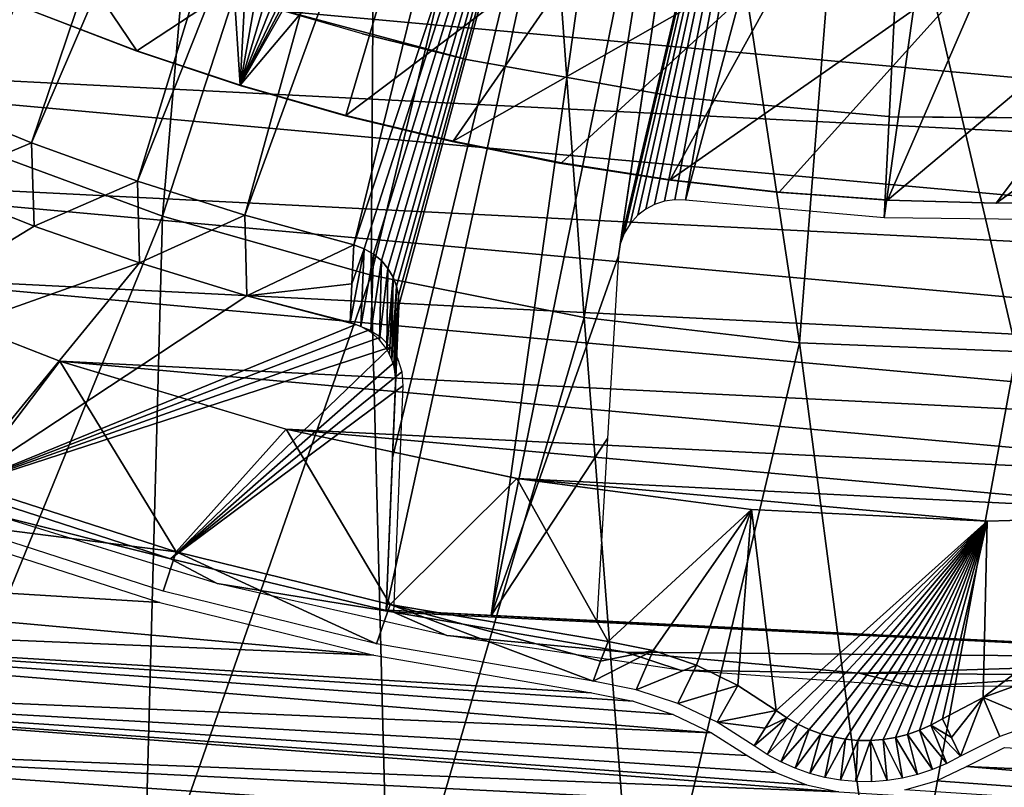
# Model space of a CAD drawing. Header units: millimetres. Extents: x -30.2 to 30.2, y -30.2 to 30.2.
# Tile 23 of 256: x -8.4 to -0.1, y -26.9 to -20.4. Entities that reach past the tile are written whole.
import ezdxf

# ---------------------------------------------------------------- set-up
doc = ezdxf.new("R2010")
doc.units = ezdxf.units.MM
doc.header["$LTSCALE"] = 52.148148
for name, color, linetype in [('102', 7, 'CONTINUOUS'), ('103', 7, 'CONTINUOUS'), ('107', 7, 'CONTINUOUS'), ('108', 7, 'CONTINUOUS'), ('143', 7, 'CONTINUOUS'), ('147', 7, 'CONTINUOUS'), ('2', 7, 'CONTINUOUS'), ('206', 7, 'CONTINUOUS'), ('207', 7, 'CONTINUOUS'), ('30', 7, 'CONTINUOUS'), ('32', 7, 'CONTINUOUS'), ('33', 7, 'CONTINUOUS'), ('60', 7, 'CONTINUOUS'), ('61', 7, 'CONTINUOUS'), ('65', 7, 'CONTINUOUS'), ('82', 7, 'CONTINUOUS'), ('86', 7, 'CONTINUOUS'), ('92', 7, 'CONTINUOUS')]:
    doc.layers.add(name, color=color, linetype=linetype)

msp = doc.modelspace()

# ---------------------------------------------------------------- linework, layer by layer
at = {"layer": '102', "color": 251, "linetype": 'Continuous', "true_color": 0x4c4c4c}
for points in [[(-5.2895, -25.3665, -49.2), (2.7196, -25.769, -49.2), (2.7037, -25.7682, -48.948), (-5.2895, -25.3665, -49.2)], [(2.7196, -25.769, -49.2), (-5.2895, -25.3665, -49.2), (-2.5316, -25.5051, -49.2096), (2.7196, -25.769, -49.2)], [(-4.4072, -25.4108, -119.8862), (-3.5208, -25.4554, -67.2), (-5.2895, -25.3665, -119.7641), (-4.4072, -25.4108, -119.8862)], [(-5.2895, -25.3665, -119.7641), (-3.5208, -25.4554, -67.2), (-3.4417, -25.4593, -63.5856), (-5.2895, -25.3665, -119.7641)], [(-5.2895, -25.3665, -49.2), (-5.2895, -25.3665, -119.7641), (-3.5208, -25.4554, -50.2), (-5.2895, -25.3665, -49.2)], [(-3.5208, -25.4554, -50.2), (-5.2895, -25.3665, -119.7641), (-3.5208, -25.4554, -63.2), (-3.5208, -25.4554, -50.2)], [(-3.5208, -25.4554, -63.2), (-5.2895, -25.3665, -119.7641), (-3.4971, -25.4566, -63.4024), (-3.5208, -25.4554, -63.2)], [(-3.4971, -25.4566, -63.4024), (-5.2895, -25.3665, -119.7641), (-3.4417, -25.4593, -63.5856), (-3.4971, -25.4566, -63.4024)], [(-5.2737, -25.3673, -48.948), (-5.2895, -25.3665, -49.2), (2.7037, -25.7682, -48.948), (-5.2737, -25.3673, -48.948)], [(-2.5316, -25.5051, -49.2096), (-5.2895, -25.3665, -49.2), (-2.7338, -25.4949, -49.2333), (-2.5316, -25.5051, -49.2096)], [(-2.7338, -25.4949, -49.2333), (-5.2895, -25.3665, -49.2), (-2.9167, -25.4857, -49.2887), (-2.7338, -25.4949, -49.2333)], [(-2.9167, -25.4857, -49.2887), (-5.2895, -25.3665, -49.2), (-3.0809, -25.4775, -49.3766), (-2.9167, -25.4857, -49.2887)], [(-3.0809, -25.4775, -49.3766), (-5.2895, -25.3665, -49.2), (-3.2303, -25.47, -49.5006), (-3.0809, -25.4775, -49.3766)], [(-3.2303, -25.47, -49.5006), (-5.2895, -25.3665, -49.2), (-3.3541, -25.4637, -49.6501), (-3.2303, -25.47, -49.5006)], [(-3.3541, -25.4637, -49.6501), (-5.2895, -25.3665, -49.2), (-3.4418, -25.4593, -49.8146), (-3.3541, -25.4637, -49.6501)], [(-3.4418, -25.4593, -49.8146), (-5.2895, -25.3665, -49.2), (-3.4972, -25.4565, -49.9977), (-3.4418, -25.4593, -49.8146)], [(-3.4972, -25.4565, -49.9977), (-5.2895, -25.3665, -49.2), (-3.5208, -25.4554, -50.2), (-3.4972, -25.4565, -49.9977)], [(2.6561, -25.772, -48.7), (-5.227, -25.3825, -48.7), (-5.2737, -25.3673, -48.948), (2.6561, -25.772, -48.7)], [(2.6571, -25.7721, -48.7), (2.6561, -25.772, -48.7), (-5.2737, -25.3673, -48.948), (2.6571, -25.7721, -48.7)], [(2.6571, -25.7721, -48.7), (-5.2737, -25.3673, -48.948), (2.7037, -25.7682, -48.948), (2.6571, -25.7721, -48.7)], [(-3.5208, -25.4554, -119.9789), (-3.5208, -25.4554, -67.2), (-4.4072, -25.4108, -119.8862), (-3.5208, -25.4554, -119.9789)], [(-3.5208, -25.4554, -67.2), (-3.4972, -25.4565, -66.9977), (-3.2301, -25.47, -63.8995), (-3.5208, -25.4554, -67.2)], [(-3.4417, -25.4593, -63.5856), (-3.5208, -25.4554, -67.2), (-3.354, -25.4637, -63.75), (-3.4417, -25.4593, -63.5856)], [(-3.354, -25.4637, -63.75), (-3.5208, -25.4554, -67.2), (-3.2301, -25.47, -63.8995), (-3.354, -25.4637, -63.75)], [(-3.4972, -25.4565, -66.9977), (-3.4418, -25.4593, -66.8146), (-2.7337, -25.4949, -64.1668), (-3.4972, -25.4565, -66.9977)], [(-3.2301, -25.47, -63.8995), (-3.4972, -25.4565, -66.9977), (-3.0808, -25.4775, -64.0235), (-3.2301, -25.47, -63.8995)], [(-3.0808, -25.4775, -64.0235), (-3.4972, -25.4565, -66.9977), (-2.9165, -25.4857, -64.1113), (-3.0808, -25.4775, -64.0235)], [(-2.9165, -25.4857, -64.1113), (-3.4972, -25.4565, -66.9977), (-2.7337, -25.4949, -64.1668), (-2.9165, -25.4857, -64.1113)], [(-3.4418, -25.4593, -66.8146), (-3.3541, -25.4637, -66.6501), (-2.5316, -25.5051, -64.1904), (-3.4418, -25.4593, -66.8146)], [(-2.7337, -25.4949, -64.1668), (-3.4418, -25.4593, -66.8146), (-2.5316, -25.5051, -64.1904), (-2.7337, -25.4949, -64.1668)], [(-3.3541, -25.4637, -66.6501), (-3.2303, -25.47, -66.5006), (-2.5316, -25.5051, -64.1904), (-3.3541, -25.4637, -66.6501)], [(-3.2303, -25.47, -66.5006), (-3.0809, -25.4775, -66.3766), (-2.5316, -25.5051, -64.1904), (-3.2303, -25.47, -66.5006)], [(-3.0809, -25.4775, -66.3766), (-2.9167, -25.4857, -66.2887), (-0.0366, -25.6305, -64.1904), (-3.0809, -25.4775, -66.3766)], [(-2.5316, -25.5051, -64.1904), (-3.0809, -25.4775, -66.3766), (-0.0366, -25.6305, -64.1904), (-2.5316, -25.5051, -64.1904)], [(-2.9167, -25.4857, -66.2887), (-2.7338, -25.4949, -66.2333), (-0.0366, -25.6305, -64.1904), (-2.9167, -25.4857, -66.2887)], [(-2.7338, -25.4949, -66.2333), (-2.5316, -25.5051, -66.2096), (-0.0366, -25.6305, -64.1904), (-2.7338, -25.4949, -66.2333)], [(-0.0366, -25.6305, -49.2096), (2.7196, -25.769, -49.2), (-2.5316, -25.5051, -49.2096), (-0.0366, -25.6305, -49.2096)], [(-2.5316, -25.5051, -66.2096), (-0.0366, -25.6305, -66.2096), (0.5128, -25.6581, -64.0234), (-2.5316, -25.5051, -66.2096)], [(-0.0366, -25.6305, -64.1904), (-2.5316, -25.5051, -66.2096), (0.1656, -25.6406, -64.1667), (-0.0366, -25.6305, -64.1904)], [(0.1656, -25.6406, -64.1667), (-2.5316, -25.5051, -66.2096), (0.3485, -25.6498, -64.1113), (0.1656, -25.6406, -64.1667)], [(0.3485, -25.6498, -64.1113), (-2.5316, -25.5051, -66.2096), (0.5128, -25.6581, -64.0234), (0.3485, -25.6498, -64.1113)]]:
    msp.add_3dface(points, dxfattribs=at)
at = {"layer": '103', "color": 251, "linetype": 'Continuous', "true_color": 0x4c4c4c}
for points in [[(-8.2667, -21.4438, -122.7), (-9.1134, -21.7995, -48.7), (-9.1424, -21.0853, -122.7), (-8.2667, -21.4438, -122.7)], [(-8.2439, -22.1426, -48.7), (-9.1134, -21.7995, -48.7), (-8.2667, -21.4438, -122.7), (-8.2439, -22.1426, -48.7)], [(-7.3771, -21.7659, -122.7), (-8.2439, -22.1426, -48.7), (-8.2667, -21.4438, -122.7), (-7.3771, -21.7659, -122.7)], [(-7.3592, -22.4517, -48.7), (-8.2439, -22.1426, -48.7), (-7.3771, -21.7659, -122.7), (-7.3592, -22.4517, -48.7)], [(-6.4749, -22.0511, -122.7), (-7.3592, -22.4517, -48.7), (-7.3771, -21.7659, -122.7), (-6.4749, -22.0511, -122.7)], [(-6.4593, -22.7269, -48.7), (-7.3592, -22.4517, -48.7), (-6.4749, -22.0511, -122.7), (-6.4593, -22.7269, -48.7)], [(-5.5618, -22.2989, -122.7), (-6.4593, -22.7269, -48.7), (-6.4749, -22.0511, -122.7), (-5.5618, -22.2989, -122.7)], [(-5.5767, -22.6257, -85.9462), (-6.4593, -22.7269, -48.7), (-5.5618, -22.2989, -122.7), (-5.5767, -22.6257, -85.9462)], [(-5.5916, -22.9522, -49.1956), (-6.4593, -22.7269, -48.7), (-5.5767, -22.6257, -85.9462), (-5.5916, -22.9522, -49.1956)], [(-5.5441, -22.9682, -48.7), (-6.4593, -22.7269, -48.7), (-5.5797, -22.9573, -48.9466), (-5.5441, -22.9682, -48.7)], [(-5.5797, -22.9573, -48.9466), (-6.4593, -22.7269, -48.7), (-5.5916, -22.9522, -49.1956), (-5.5797, -22.9573, -48.9466)]]:
    msp.add_3dface(points, dxfattribs=at)
at = {"layer": '107', "color": 251, "linetype": 'Continuous', "true_color": 0x4c4c4c}
for points in [[(-10.0025, -20.6911, -122.7), (-10.8457, -20.2619, -122.7), (-6.1256, -12.9138, -131.4064), (-10.0025, -20.6911, -122.7)], [(-9.1424, -21.0853, -122.7), (-10.0025, -20.6911, -122.7), (-6.1256, -12.9138, -131.4064), (-9.1424, -21.0853, -122.7)], [(-5.4846, -13.1988, -131.4064), (-9.1424, -21.0853, -122.7), (-6.1256, -12.9138, -131.4064), (-5.4846, -13.1988, -131.4064)], [(-8.2667, -21.4438, -122.7), (-9.1424, -21.0853, -122.7), (-5.4846, -13.1988, -131.4064), (-8.2667, -21.4438, -122.7)], [(-4.8304, -13.4521, -131.4064), (-8.2667, -21.4438, -122.7), (-5.4846, -13.1988, -131.4064), (-4.8304, -13.4521, -131.4064)], [(-7.3771, -21.7659, -122.7), (-8.2667, -21.4438, -122.7), (-4.8304, -13.4521, -131.4064), (-7.3771, -21.7659, -122.7)], [(-4.1645, -13.6729, -131.4064), (-7.3771, -21.7659, -122.7), (-4.8304, -13.4521, -131.4064), (-4.1645, -13.6729, -131.4064)], [(-6.4749, -22.0511, -122.7), (-7.3771, -21.7659, -122.7), (-4.1645, -13.6729, -131.4064), (-6.4749, -22.0511, -122.7)], [(-3.4886, -13.8607, -131.4064), (-6.4749, -22.0511, -122.7), (-4.1645, -13.6729, -131.4064), (-3.4886, -13.8607, -131.4064)], [(-5.5618, -22.2989, -122.7), (-6.4749, -22.0511, -122.7), (-3.4886, -13.8607, -131.4064), (-5.5618, -22.2989, -122.7)], [(-2.8042, -14.0152, -131.4064), (-5.5618, -22.2989, -122.7), (-3.4886, -13.8607, -131.4064), (-2.8042, -14.0152, -131.4064)], [(-5.5618, -22.2989, -122.7), (-2.8042, -14.0152, -131.4064), (-5.4726, -22.3329, -122.6884), (-5.5618, -22.2989, -122.7)], [(-5.4726, -22.3329, -122.6884), (-2.8042, -14.0152, -131.4064), (-5.3951, -22.3767, -122.6641), (-5.4726, -22.3329, -122.6884)], [(-5.3951, -22.3767, -122.6641), (-2.8042, -14.0152, -131.4064), (-5.3292, -22.4308, -122.6267), (-5.3951, -22.3767, -122.6641)], [(-5.3292, -22.4308, -122.6267), (-2.8042, -14.0152, -131.4064), (-5.2744, -22.4971, -122.5746), (-5.3292, -22.4308, -122.6267)], [(-4.4072, -25.4108, -119.8862), (-5.2895, -25.3665, -119.7641), (-2.8042, -14.0152, -131.4064), (-4.4072, -25.4108, -119.8862)], [(-2.8042, -14.0152, -131.4064), (-5.2895, -25.3665, -119.7641), (-5.2365, -24.0881, -121.028), (-2.8042, -14.0152, -131.4064)], [(-5.2744, -22.4971, -122.5746), (-2.8042, -14.0152, -131.4064), (-5.2318, -22.5706, -122.5127), (-5.2744, -22.4971, -122.5746)], [(-5.1834, -22.8084, -122.2912), (-2.8042, -14.0152, -131.4064), (-5.2365, -24.0881, -121.028), (-5.1834, -22.8084, -122.2912)], [(-5.2318, -22.5706, -122.5127), (-2.8042, -14.0152, -131.4064), (-5.2025, -22.6459, -122.4457), (-5.2318, -22.5706, -122.5127)], [(-5.2025, -22.6459, -122.4457), (-2.8042, -14.0152, -131.4064), (-5.1864, -22.7251, -122.372), (-5.2025, -22.6459, -122.4457)], [(-5.1864, -22.7251, -122.372), (-2.8042, -14.0152, -131.4064), (-5.1834, -22.8084, -122.2912), (-5.1864, -22.7251, -122.372)], [(-2.1132, -14.1359, -131.4064), (-4.4072, -25.4108, -119.8862), (-2.8042, -14.0152, -131.4064), (-2.1132, -14.1359, -131.4064)], [(-4.4072, -25.4108, -119.8862), (-2.1132, -14.1359, -131.4064), (-3.34, -22.3913, -123.0437), (-4.4072, -25.4108, -119.8862)], [(-3.34, -22.3913, -123.0437), (-2.1132, -14.1359, -131.4064), (-3.3246, -22.2946, -123.1418), (-3.34, -22.3913, -123.0437)], [(-2.1132, -14.1359, -131.4064), (-1.417, -14.2226, -131.4064), (-3.3246, -22.2946, -123.1418), (-2.1132, -14.1359, -131.4064)], [(-3.3246, -22.2946, -123.1418), (-1.417, -14.2226, -131.4064), (-3.2916, -22.2044, -123.236), (-3.3246, -22.2946, -123.1418)], [(-3.2916, -22.2044, -123.236), (-1.417, -14.2226, -131.4064), (-3.2419, -22.1223, -123.3247), (-3.2916, -22.2044, -123.236)], [(-3.2419, -22.1223, -123.3247), (-1.417, -14.2226, -131.4064), (-3.1762, -22.0499, -123.406), (-3.2419, -22.1223, -123.3247)], [(-3.1762, -22.0499, -123.406), (-1.417, -14.2226, -131.4064), (-3.1113, -21.9998, -123.4648), (-3.1762, -22.0499, -123.406)], [(-3.1113, -21.9998, -123.4648), (-1.417, -14.2226, -131.4064), (-3.0374, -21.9612, -123.5134), (-3.1113, -21.9998, -123.4648)], [(-3.0374, -21.9612, -123.5134), (-1.417, -14.2226, -131.4064), (-2.9542, -21.9338, -123.5519), (-3.0374, -21.9612, -123.5134)], [(-2.9542, -21.9338, -123.5519), (-1.417, -14.2226, -131.4064), (-2.8679, -21.9217, -123.5753), (-2.9542, -21.9338, -123.5519)], [(-2.8679, -21.9217, -123.5753), (-1.417, -14.2226, -131.4064), (-2.778, -21.9247, -123.5838), (-2.8679, -21.9217, -123.5753)], [(-1.417, -14.2226, -131.4064), (-0.7174, -14.275, -131.4064), (-2.778, -21.9247, -123.5838), (-1.417, -14.2226, -131.4064)], [(-2.778, -21.9247, -123.5838), (-0.7174, -14.275, -131.4064), (-1.1084, -22.0722, -123.5838), (-2.778, -21.9247, -123.5838)], [(-0.7174, -14.275, -131.4064), (-0.0161, -14.293, -131.4064), (-1.1084, -22.0722, -123.5838), (-0.7174, -14.275, -131.4064)], [(-1.1084, -22.0722, -123.5838), (-0.0161, -14.293, -131.4064), (0.5675, -22.0927, -123.5838), (-1.1084, -22.0722, -123.5838)], [(-3.4304, -23.9236, -121.5114), (-4.4072, -25.4108, -119.8862), (-3.34, -22.3913, -123.0437), (-3.4304, -23.9236, -121.5114)], [(-3.5208, -25.4554, -119.9789), (-4.4072, -25.4108, -119.8862), (-3.4304, -23.9236, -121.5114), (-3.5208, -25.4554, -119.9789)]]:
    msp.add_3dface(points, dxfattribs=at)
at = {"layer": '108', "color": 251, "linetype": 'Continuous', "true_color": 0x4c4c4c}
for points in [[(-5.1834, -22.8084, -122.2912), (-5.2365, -24.0881, -121.028), (-5.2895, -25.3665, -49.2), (-5.1834, -22.8084, -122.2912)], [(-5.1834, -22.8084, -122.2912), (-5.2895, -25.3665, -49.2), (-5.2104, -23.4587, -49.2), (-5.1834, -22.8084, -122.2912)], [(-5.2895, -25.3665, -119.7641), (-5.2895, -25.3665, -49.2), (-5.2365, -24.0881, -121.028), (-5.2895, -25.3665, -119.7641)]]:
    msp.add_3dface(points, dxfattribs=at)
at = {"layer": '143', "color": 251, "linetype": 'Continuous', "true_color": 0x4c4c4c}
for points in [[(-5.5767, -22.6257, -85.9462), (-5.5618, -22.2989, -122.7), (-5.4726, -22.3329, -122.6884), (-5.5767, -22.6257, -85.9462)], [(-5.5916, -22.9522, -49.1956), (-5.5767, -22.6257, -85.9462), (-5.4726, -22.3329, -122.6884), (-5.5916, -22.9522, -49.1956)], [(-5.5916, -22.9522, -49.1956), (-5.4726, -22.3329, -122.6884), (-5.5009, -22.9838, -49.1959), (-5.5916, -22.9522, -49.1956)], [(-5.4726, -22.3329, -122.6884), (-5.3951, -22.3767, -122.6641), (-5.5009, -22.9838, -49.1959), (-5.4726, -22.3329, -122.6884)], [(-5.5009, -22.9838, -49.1959), (-5.3951, -22.3767, -122.6641), (-5.4173, -23.0326, -49.1963), (-5.5009, -22.9838, -49.1959)], [(-5.3951, -22.3767, -122.6641), (-5.3292, -22.4308, -122.6267), (-5.4173, -23.0326, -49.1963), (-5.3951, -22.3767, -122.6641)], [(-5.4173, -23.0326, -49.1963), (-5.3292, -22.4308, -122.6267), (-5.3442, -23.097, -49.1968), (-5.4173, -23.0326, -49.1963)], [(-5.3292, -22.4308, -122.6267), (-5.2744, -22.4971, -122.5746), (-5.3442, -23.097, -49.1968), (-5.3292, -22.4308, -122.6267)], [(-5.3442, -23.097, -49.1968), (-5.2744, -22.4971, -122.5746), (-5.2846, -23.1751, -49.1975), (-5.3442, -23.097, -49.1968)], [(-5.2744, -22.4971, -122.5746), (-5.2318, -22.5706, -122.5127), (-5.2846, -23.1751, -49.1975), (-5.2744, -22.4971, -122.5746)], [(-5.2846, -23.1751, -49.1975), (-5.2318, -22.5706, -122.5127), (-5.2607, -23.2185, -49.1979), (-5.2846, -23.1751, -49.1975)], [(-5.2607, -23.2185, -49.1979), (-5.2318, -22.5706, -122.5127), (-5.241, -23.2644, -49.1983), (-5.2607, -23.2185, -49.1979)], [(-5.2318, -22.5706, -122.5127), (-5.2025, -22.6459, -122.4457), (-5.241, -23.2644, -49.1983), (-5.2318, -22.5706, -122.5127)], [(-5.241, -23.2644, -49.1983), (-5.2025, -22.6459, -122.4457), (-5.226, -23.3122, -49.1987), (-5.241, -23.2644, -49.1983)], [(-5.2025, -22.6459, -122.4457), (-5.1864, -22.7251, -122.372), (-5.226, -23.3122, -49.1987), (-5.2025, -22.6459, -122.4457)], [(-5.226, -23.3122, -49.1987), (-5.1864, -22.7251, -122.372), (-5.2158, -23.3616, -49.1991), (-5.226, -23.3122, -49.1987)], [(-5.2158, -23.3616, -49.1991), (-5.1864, -22.7251, -122.372), (-5.2106, -23.4121, -49.1996), (-5.2158, -23.3616, -49.1991)], [(-5.1864, -22.7251, -122.372), (-5.1834, -22.8084, -122.2912), (-5.2106, -23.4121, -49.1996), (-5.1864, -22.7251, -122.372)], [(-5.1834, -22.8084, -122.2912), (-5.2104, -23.4587, -49.2), (-5.2106, -23.4121, -49.1996), (-5.1834, -22.8084, -122.2912)]]:
    msp.add_3dface(points, dxfattribs=at)
at = {"layer": '147', "color": 251, "linetype": 'Continuous', "true_color": 0x4c4c4c}
for points in [[(-8.9144, -24.3471, -48.7), (-7.098, -24.9364, -48.7), (-8.5981, -24.5606, -46), (-8.9144, -24.3471, -48.7)], [(-8.5981, -24.5606, -46), (-7.098, -24.9364, -48.7), (-6.7083, -25.1426, -46), (-8.5981, -24.5606, -46)], [(-7.098, -24.9364, -48.7), (-5.227, -25.3825, -48.7), (-6.7083, -25.1426, -46), (-7.098, -24.9364, -48.7)], [(-6.7083, -25.1426, -46), (-5.227, -25.3825, -48.7), (-4.7791, -25.5795, -46), (-6.7083, -25.1426, -46)], [(-5.227, -25.3825, -48.7), (-3.2819, -25.7176, -48.7), (-4.7791, -25.5795, -46), (-5.227, -25.3825, -48.7)], [(-4.7791, -25.5795, -46), (-3.2819, -25.7176, -48.7), (-2.8206, -25.8688, -46), (-4.7791, -25.5795, -46)], [(-3.2819, -25.7176, -48.7), (-1.3195, -25.8942, -48.7), (-2.8206, -25.8688, -46), (-3.2819, -25.7176, -48.7)], [(-2.8206, -25.8688, -46), (-1.3195, -25.8942, -48.7), (-0.8454, -26.0084, -46), (-2.8206, -25.8688, -46)], [(-1.3195, -25.8942, -48.7), (0.6601, -25.9124, -48.7), (-0.8454, -26.0084, -46), (-1.3195, -25.8942, -48.7)], [(-0.8454, -26.0084, -46), (0.6601, -25.9124, -48.7), (1.136, -25.9973, -46), (-0.8454, -26.0084, -46)]]:
    msp.add_3dface(points, dxfattribs=at)
at = {"layer": '2', "color": 251, "linetype": 'Continuous', "true_color": 0x4c4c4c}
for points in [[(-10.5296, -20.6656, 6.367), (-7.8983, -15.5013, 6.644), (-9.0902, -14.8338, 6.644), (-10.5296, -20.6656, 6.367)], [(-10.5296, -20.6656, 6.367), (-8.8758, -21.428, 6.367), (-7.8983, -15.5013, 6.644), (-10.5296, -20.6656, 6.367)], [(-8.8758, -21.428, 6.367), (-6.6577, -16.0732, 6.644), (-7.8983, -15.5013, 6.644), (-8.8758, -21.428, 6.367)], [(-8.8758, -21.428, 6.367), (-7.1672, -22.0584, 6.367), (-6.6577, -16.0732, 6.644), (-8.8758, -21.428, 6.367)], [(-7.1672, -22.0584, 6.367), (-5.3761, -16.546, 6.644), (-6.6577, -16.0732, 6.644), (-7.1672, -22.0584, 6.367)], [(-7.1672, -22.0584, 6.367), (-5.4144, -22.5527, 6.367), (-5.3761, -16.546, 6.644), (-7.1672, -22.0584, 6.367)], [(-5.4144, -22.5527, 6.367), (-4.0614, -16.9168, 6.644), (-5.3761, -16.546, 6.644), (-5.4144, -22.5527, 6.367)], [(-5.4144, -22.5527, 6.367), (-3.6283, -22.908, 6.367), (-4.0614, -16.9168, 6.644), (-5.4144, -22.5527, 6.367)], [(-3.6283, -22.908, 6.367), (-2.7216, -17.1833, 6.644), (-4.0614, -16.9168, 6.644), (-3.6283, -22.908, 6.367)], [(-3.6283, -22.908, 6.367), (-1.8197, -23.122, 6.367), (-2.7216, -17.1833, 6.644), (-3.6283, -22.908, 6.367)], [(-1.8197, -23.122, 6.367), (-1.365, -17.3438, 6.644), (-2.7216, -17.1833, 6.644), (-1.8197, -23.122, 6.367)], [(-1.8197, -23.122, 6.367), (0, -23.1935, 6.367), (-1.365, -17.3438, 6.644), (-1.8197, -23.122, 6.367)], [(0, -23.1935, 6.367), (0, -17.3975, 6.644), (-1.365, -17.3438, 6.644), (0, -23.1935, 6.367)], [(-8.8758, -21.428, 6.367), (-9.3513, -27.4109, 6.0125), (-7.1672, -22.0584, 6.367), (-8.8758, -21.428, 6.367)], [(-9.3513, -27.4109, 6.0125), (-7.3255, -28.0204, 6.0125), (-7.1672, -22.0584, 6.367), (-9.3513, -27.4109, 6.0125)], [(-7.1672, -22.0584, 6.367), (-7.3255, -28.0204, 6.0125), (-5.4144, -22.5527, 6.367), (-7.1672, -22.0584, 6.367)], [(-7.3255, -28.0204, 6.0125), (-5.2606, -28.4804, 6.0125), (-5.4144, -22.5527, 6.367), (-7.3255, -28.0204, 6.0125)], [(-5.4144, -22.5527, 6.367), (-5.2606, -28.4804, 6.0125), (-3.6283, -22.908, 6.367), (-5.4144, -22.5527, 6.367)], [(-5.2606, -28.4804, 6.0125), (-3.1676, -28.7884, 6.0125), (-3.6283, -22.908, 6.367), (-5.2606, -28.4804, 6.0125)], [(-3.6283, -22.908, 6.367), (-3.1676, -28.7884, 6.0125), (-1.8197, -23.122, 6.367), (-3.6283, -22.908, 6.367)], [(-3.1676, -28.7884, 6.0125), (-1.0578, -28.9428, 6.0125), (-1.8197, -23.122, 6.367), (-3.1676, -28.7884, 6.0125)], [(-1.8197, -23.122, 6.367), (-1.0578, -28.9428, 6.0125), (0, -23.1935, 6.367), (-1.8197, -23.122, 6.367)], [(-1.0578, -28.9428, 6.0125), (1.0578, -28.9428, 6.0125), (0, -23.1935, 6.367), (-1.0578, -28.9428, 6.0125)]]:
    msp.add_3dface(points, dxfattribs=at)
at = {"layer": '206', "color": 251, "linetype": 'Continuous', "true_color": 0x4c4c4c}
for points in [[(-5.0357, -19.2017, -121.7), (-5.9777, -20.0111, -121.7), (-6.5139, -20.9597, -121.7), (-5.0357, -19.2017, -121.7)], [(-5.6279, -21.2129, -121.7), (-5.0357, -19.2017, -121.7), (-6.5139, -20.9597, -121.7), (-5.6279, -21.2129, -121.7)], [(-3.4276, -19.5515, -121.7), (-5.0357, -19.2017, -121.7), (-5.6279, -21.2129, -121.7), (-3.4276, -19.5515, -121.7)], [(-8.2311, -20.3475, -121.7), (-7.3811, -20.6716, -121.7), (-8.1341, -19.5534, -121.7), (-8.2311, -20.3475, -121.7)], [(-8.1341, -19.5534, -121.7), (-7.3811, -20.6716, -121.7), (-6.568, -20.1334, -121.7), (-8.1341, -19.5534, -121.7)], [(-4.7279, -21.4303, -121.7), (-3.4276, -19.5515, -121.7), (-5.6279, -21.2129, -121.7), (-4.7279, -21.4303, -121.7)], [(-1.8096, -19.7673, -121.7), (-3.4276, -19.5515, -121.7), (-4.7279, -21.4303, -121.7), (-1.8096, -19.7673, -121.7)], [(3.0855, -19.6098, -121.7), (1.4502, -19.7966, -121.7), (-0.1706, -21.9483, -121.7), (3.0855, -19.6098, -121.7)], [(0.7491, -21.9344, -121.7), (3.0855, -19.6098, -121.7), (-0.1706, -21.9483, -121.7), (0.7491, -21.9344, -121.7)], [(-3.8185, -21.6111, -121.7), (-1.8096, -19.7673, -121.7), (-4.7279, -21.4303, -121.7), (-3.8185, -21.6111, -121.7)], [(-2.9046, -21.7541, -121.7), (-1.8096, -19.7673, -121.7), (-3.8185, -21.6111, -121.7), (-2.9046, -21.7541, -121.7)], [(-0.1814, -19.8491, -121.7), (-1.8096, -19.7673, -121.7), (-2.9046, -21.7541, -121.7), (-0.1814, -19.8491, -121.7)], [(1.4502, -19.7966, -121.7), (-0.1814, -19.8491, -121.7), (-1.0816, -21.9233, -121.7), (1.4502, -19.7966, -121.7)], [(-0.1706, -21.9483, -121.7), (1.4502, -19.7966, -121.7), (-1.0816, -21.9233, -121.7), (-0.1706, -21.9483, -121.7)], [(-1.9907, -21.8585, -121.7), (-0.1814, -19.8491, -121.7), (-2.9046, -21.7541, -121.7), (-1.9907, -21.8585, -121.7)], [(-1.0816, -21.9233, -121.7), (-0.1814, -19.8491, -121.7), (-1.9907, -21.8585, -121.7), (-1.0816, -21.9233, -121.7)], [(-6.5139, -20.9597, -121.7), (-5.9777, -20.0111, -121.7), (-6.0408, -20.0674, -121.7), (-6.5139, -20.9597, -121.7)], [(-6.1124, -20.1113, -121.7), (-6.5139, -20.9597, -121.7), (-6.0408, -20.0674, -121.7), (-6.1124, -20.1113, -121.7)], [(-7.3811, -20.6716, -121.7), (-6.5139, -20.9597, -121.7), (-6.568, -20.1334, -121.7), (-7.3811, -20.6716, -121.7)], [(-6.568, -20.1334, -121.7), (-6.5139, -20.9597, -121.7), (-6.4717, -20.1586, -121.7), (-6.568, -20.1334, -121.7)], [(-6.1923, -20.143, -121.7), (-6.5139, -20.9597, -121.7), (-6.1124, -20.1113, -121.7), (-6.1923, -20.143, -121.7)], [(-6.2805, -20.1624, -121.7), (-6.5139, -20.9597, -121.7), (-6.1923, -20.143, -121.7), (-6.2805, -20.1624, -121.7)], [(-6.4717, -20.1586, -121.7), (-6.5139, -20.9597, -121.7), (-6.3759, -20.1682, -121.7), (-6.4717, -20.1586, -121.7)], [(-6.3759, -20.1682, -121.7), (-6.5139, -20.9597, -121.7), (-6.2805, -20.1624, -121.7), (-6.3759, -20.1682, -121.7)]]:
    msp.add_3dface(points, dxfattribs=at)
at = {"layer": '207', "color": 251, "linetype": 'Continuous', "true_color": 0x4c4c4c}
for points in [[(-7.3872, -20.6695, -34.7), (-8.2311, -20.3475, -121.7), (-8.247, -20.3417, -34.7), (-7.3872, -20.6695, -34.7)], [(-7.3811, -20.6716, -121.7), (-8.2311, -20.3475, -121.7), (-7.3872, -20.6695, -34.7), (-7.3811, -20.6716, -121.7)], [(-6.5144, -20.961, -34.7), (-7.3811, -20.6716, -121.7), (-7.3872, -20.6695, -34.7), (-6.5144, -20.961, -34.7)], [(-6.5139, -20.9597, -121.7), (-7.3811, -20.6716, -121.7), (-6.5144, -20.961, -34.7), (-6.5139, -20.9597, -121.7)], [(-5.6301, -21.2156, -34.7), (-6.5139, -20.9597, -121.7), (-6.5144, -20.961, -34.7), (-5.6301, -21.2156, -34.7)], [(-5.6279, -21.2129, -121.7), (-6.5139, -20.9597, -121.7), (-5.6301, -21.2156, -34.7), (-5.6279, -21.2129, -121.7)], [(-4.7359, -21.4329, -34.7), (-5.6279, -21.2129, -121.7), (-5.6301, -21.2156, -34.7), (-4.7359, -21.4329, -34.7)], [(-4.7279, -21.4303, -121.7), (-5.6279, -21.2129, -121.7), (-4.7359, -21.4329, -34.7), (-4.7279, -21.4303, -121.7)], [(-3.8334, -21.6126, -34.7), (-4.7279, -21.4303, -121.7), (-4.7359, -21.4329, -34.7), (-3.8334, -21.6126, -34.7)], [(-3.8185, -21.6111, -121.7), (-4.7279, -21.4303, -121.7), (-3.8334, -21.6126, -34.7), (-3.8185, -21.6111, -121.7)], [(-2.9241, -21.7543, -34.7), (-3.8185, -21.6111, -121.7), (-3.8334, -21.6126, -34.7), (-2.9241, -21.7543, -34.7)], [(-2.9046, -21.7541, -121.7), (-3.8185, -21.6111, -121.7), (-2.9241, -21.7543, -34.7), (-2.9046, -21.7541, -121.7)], [(-2.0097, -21.8577, -34.7), (-2.9046, -21.7541, -121.7), (-2.9241, -21.7543, -34.7), (-2.0097, -21.8577, -34.7)], [(-1.9907, -21.8585, -121.7), (-2.9046, -21.7541, -121.7), (-2.0097, -21.8577, -34.7), (-1.9907, -21.8585, -121.7)], [(-1.0917, -21.9228, -34.7), (-1.9907, -21.8585, -121.7), (-2.0097, -21.8577, -34.7), (-1.0917, -21.9228, -34.7)], [(-1.0816, -21.9233, -121.7), (-1.9907, -21.8585, -121.7), (-1.0917, -21.9228, -34.7), (-1.0816, -21.9233, -121.7)], [(-0.1719, -21.9493, -34.7), (-1.0816, -21.9233, -121.7), (-1.0917, -21.9228, -34.7), (-0.1719, -21.9493, -34.7)], [(-0.1706, -21.9483, -121.7), (-1.0816, -21.9233, -121.7), (-0.1719, -21.9493, -34.7), (-0.1706, -21.9483, -121.7)], [(0.7483, -21.9372, -34.7), (-0.1706, -21.9483, -121.7), (-0.1719, -21.9493, -34.7), (0.7483, -21.9372, -34.7)], [(0.7491, -21.9344, -121.7), (-0.1706, -21.9483, -121.7), (0.7483, -21.9372, -34.7), (0.7491, -21.9344, -121.7)]]:
    msp.add_3dface(points, dxfattribs=at)
at = {"layer": '30', "color": 251, "linetype": 'Continuous', "true_color": 0x4c4c4c}
for points in [[(-8.8145, -24.3088, -46), (-7.0506, -24.8777, -46), (-8.9167, -24.6396, -36.0965), (-8.8145, -24.3088, -46)], [(-8.9167, -24.6396, -36.0965), (-7.0506, -24.8777, -46), (-7.1611, -25.2059, -36.0965), (-8.9167, -24.6396, -36.0965)], [(-7.1611, -25.2059, -36.0965), (-7.0506, -24.8777, -46), (-5.37, -25.6473, -36.0965), (-7.1611, -25.2059, -36.0965)], [(-7.0506, -24.8777, -46), (-5.255, -25.3179, -46), (-5.37, -25.6473, -36.0965), (-7.0506, -24.8777, -46)], [(-5.37, -25.6473, -36.0965), (-5.255, -25.3179, -46), (-3.5523, -25.9615, -36.0965), (-5.37, -25.6473, -36.0965)], [(-5.255, -25.3179, -46), (-3.427, -25.6295, -46), (-3.4897, -25.7955, -41.0481), (-5.255, -25.3179, -46)], [(-3.5523, -25.9615, -36.0965), (-5.255, -25.3179, -46), (-3.4897, -25.7955, -41.0481), (-3.5523, -25.9615, -36.0965)]]:
    msp.add_3dface(points, dxfattribs=at)
at = {"layer": '32', "color": 251, "linetype": 'Continuous', "true_color": 0x4c4c4c}
for points in [[(-8.0287, -23.2752, -46), (-8.8145, -24.3088, -46), (-9.8754, -22.5535, -46), (-8.0287, -23.2752, -46)], [(-7.0506, -24.8777, -46), (-8.8145, -24.3088, -46), (-8.0287, -23.2752, -46), (-7.0506, -24.8777, -46)], [(-6.1289, -23.8457, -46), (-7.0506, -24.8777, -46), (-8.0287, -23.2752, -46), (-6.1289, -23.8457, -46)], [(-5.255, -25.3179, -46), (-7.0506, -24.8777, -46), (-6.1289, -23.8457, -46), (-5.255, -25.3179, -46)], [(-4.1919, -24.2614, -46), (-5.255, -25.3179, -46), (-6.1289, -23.8457, -46), (-4.1919, -24.2614, -46)], [(-3.427, -25.6295, -46), (-5.255, -25.3179, -46), (-4.1919, -24.2614, -46), (-3.427, -25.6295, -46)], [(-2.2239, -24.5202, -46), (-3.427, -25.6295, -46), (-4.1919, -24.2614, -46), (-2.2239, -24.5202, -46)], [(-3.0487, -25.7051, -46), (-3.427, -25.6295, -46), (-2.2239, -24.5202, -46), (-3.0487, -25.7051, -46)], [(-2.6844, -25.8283, -46), (-3.0487, -25.7051, -46), (-2.2239, -24.5202, -46), (-2.6844, -25.8283, -46)], [(-2.3387, -25.997, -46), (-2.6844, -25.8283, -46), (-2.2239, -24.5202, -46), (-2.3387, -25.997, -46)], [(-2.0166, -26.2094, -46), (-2.3387, -25.997, -46), (-2.2239, -24.5202, -46), (-2.0166, -26.2094, -46)], [(-0.2458, -24.6196, -46), (-2.0166, -26.2094, -46), (-2.2239, -24.5202, -46), (-0.2458, -24.6196, -46)], [(-1.9269, -26.2706, -46), (-2.0166, -26.2094, -46), (-0.2458, -24.6196, -46), (-1.9269, -26.2706, -46)], [(-1.8343, -26.3234, -46), (-1.9269, -26.2706, -46), (-0.2458, -24.6196, -46), (-1.8343, -26.3234, -46)], [(-1.739, -26.3676, -46), (-1.8343, -26.3234, -46), (-0.2458, -24.6196, -46), (-1.739, -26.3676, -46)], [(-1.6406, -26.4033, -46), (-1.739, -26.3676, -46), (-0.2458, -24.6196, -46), (-1.6406, -26.4033, -46)], [(-1.5385, -26.4306, -46), (-1.6406, -26.4033, -46), (-0.2458, -24.6196, -46), (-1.5385, -26.4306, -46)], [(-1.4342, -26.4493, -46), (-1.5385, -26.4306, -46), (-0.2458, -24.6196, -46), (-1.4342, -26.4493, -46)], [(-1.3298, -26.4591, -46), (-1.4342, -26.4493, -46), (-0.2458, -24.6196, -46), (-1.3298, -26.4591, -46)], [(-1.2249, -26.4598, -46), (-1.3298, -26.4591, -46), (-0.2458, -24.6196, -46), (-1.2249, -26.4598, -46)], [(-1.1193, -26.4517, -46), (-1.2249, -26.4598, -46), (-0.2458, -24.6196, -46), (-1.1193, -26.4517, -46)], [(-1.0149, -26.4347, -46), (-1.1193, -26.4517, -46), (-0.2458, -24.6196, -46), (-1.0149, -26.4347, -46)], [(-0.9134, -26.409, -46), (-1.0149, -26.4347, -46), (-0.2458, -24.6196, -46), (-0.9134, -26.409, -46)], [(-0.8142, -26.3746, -46), (-0.9134, -26.409, -46), (-0.2458, -24.6196, -46), (-0.8142, -26.3746, -46)], [(-0.7168, -26.3314, -46), (-0.8142, -26.3746, -46), (-0.2458, -24.6196, -46), (-0.7168, -26.3314, -46)], [(-0.6214, -26.2795, -46), (-0.7168, -26.3314, -46), (-0.2458, -24.6196, -46), (-0.6214, -26.2795, -46)], [(-0.2796, -26.1005, -46), (-0.6214, -26.2795, -46), (-0.2458, -24.6196, -46), (-0.2796, -26.1005, -46)], [(0.0812, -25.9673, -46), (-0.2796, -26.1005, -46), (1.7382, -24.5595, -46), (0.0812, -25.9673, -46)], [(1.7382, -24.5595, -46), (-0.2796, -26.1005, -46), (-0.2458, -24.6196, -46), (1.7382, -24.5595, -46)]]:
    msp.add_3dface(points, dxfattribs=at)
at = {"layer": '33', "color": 251, "linetype": 'Continuous', "true_color": 0x4c4c4c}
for points in [[(-2.1081, -26.3569, -41.0479), (-1.9269, -26.2706, -46), (-2.1994, -26.5043, -36.0965), (-2.1081, -26.3569, -41.0479)], [(-2.1994, -26.5043, -36.0965), (-1.9269, -26.2706, -46), (-2.0904, -26.5766, -36.0965), (-2.1994, -26.5043, -36.0965)], [(-2.0166, -26.2094, -46), (-1.9269, -26.2706, -46), (-2.1081, -26.3569, -41.0479), (-2.0166, -26.2094, -46)], [(-1.9269, -26.2706, -46), (-1.8343, -26.3234, -46), (-2.0904, -26.5766, -36.0965), (-1.9269, -26.2706, -46)], [(-2.0904, -26.5766, -36.0965), (-1.8343, -26.3234, -46), (-1.9758, -26.6398, -36.0965), (-2.0904, -26.5766, -36.0965)], [(-1.8343, -26.3234, -46), (-1.739, -26.3676, -46), (-1.9758, -26.6398, -36.0965), (-1.8343, -26.3234, -46)], [(-0.8142, -26.3746, -46), (-0.7168, -26.3314, -46), (-0.5848, -26.6523, -36.0965), (-0.8142, -26.3746, -46)], [(-0.7168, -26.3314, -46), (-0.6214, -26.2795, -46), (-0.5452, -26.4354, -41.0479), (-0.7168, -26.3314, -46)], [(-0.5848, -26.6523, -36.0965), (-0.7168, -26.3314, -46), (-0.4691, -26.5912, -36.0965), (-0.5848, -26.6523, -36.0965)], [(-0.4691, -26.5912, -36.0965), (-0.7168, -26.3314, -46), (-0.5452, -26.4354, -41.0479), (-0.4691, -26.5912, -36.0965)], [(-1.9758, -26.6398, -36.0965), (-1.739, -26.3676, -46), (-1.8563, -26.6933, -36.0965), (-1.9758, -26.6398, -36.0965)], [(-1.739, -26.3676, -46), (-1.6406, -26.4033, -46), (-1.8563, -26.6933, -36.0965), (-1.739, -26.3676, -46)], [(-1.8563, -26.6933, -36.0965), (-1.6406, -26.4033, -46), (-1.7329, -26.7367, -36.0965), (-1.8563, -26.6933, -36.0965)], [(-1.6406, -26.4033, -46), (-1.5385, -26.4306, -46), (-1.7329, -26.7367, -36.0965), (-1.6406, -26.4033, -46)], [(-1.7329, -26.7367, -36.0965), (-1.5385, -26.4306, -46), (-1.6063, -26.7699, -36.0965), (-1.7329, -26.7367, -36.0965)], [(-1.5385, -26.4306, -46), (-1.4342, -26.4493, -46), (-1.6063, -26.7699, -36.0965), (-1.5385, -26.4306, -46)], [(-1.1193, -26.4517, -46), (-1.0149, -26.4347, -46), (-0.9565, -26.7758, -36.0965), (-1.1193, -26.4517, -46)], [(-1.0149, -26.4347, -46), (-0.9134, -26.409, -46), (-0.8294, -26.7449, -36.0965), (-1.0149, -26.4347, -46)], [(-0.9565, -26.7758, -36.0965), (-1.0149, -26.4347, -46), (-0.8294, -26.7449, -36.0965), (-0.9565, -26.7758, -36.0965)], [(-0.9134, -26.409, -46), (-0.8142, -26.3746, -46), (-0.7052, -26.7036, -36.0965), (-0.9134, -26.409, -46)], [(-0.8294, -26.7449, -36.0965), (-0.9134, -26.409, -46), (-0.7052, -26.7036, -36.0965), (-0.8294, -26.7449, -36.0965)], [(-0.7052, -26.7036, -36.0965), (-0.8142, -26.3746, -46), (-0.5848, -26.6523, -36.0965), (-0.7052, -26.7036, -36.0965)], [(-1.6063, -26.7699, -36.0965), (-1.4342, -26.4493, -46), (-1.4775, -26.7925, -36.0965), (-1.6063, -26.7699, -36.0965)], [(-1.4342, -26.4493, -46), (-1.3298, -26.4591, -46), (-1.4775, -26.7925, -36.0965), (-1.4342, -26.4493, -46)], [(-1.4775, -26.7925, -36.0965), (-1.3298, -26.4591, -46), (-1.3471, -26.8045, -36.0965), (-1.4775, -26.7925, -36.0965)], [(-1.3298, -26.4591, -46), (-1.2249, -26.4598, -46), (-1.3471, -26.8045, -36.0965), (-1.3298, -26.4591, -46)], [(-1.3471, -26.8045, -36.0965), (-1.2249, -26.4598, -46), (-1.2163, -26.8057, -36.0965), (-1.3471, -26.8045, -36.0965)], [(-1.2249, -26.4598, -46), (-1.1193, -26.4517, -46), (-1.0858, -26.7961, -36.0965), (-1.2249, -26.4598, -46)], [(-1.2163, -26.8057, -36.0965), (-1.2249, -26.4598, -46), (-1.0858, -26.7961, -36.0965), (-1.2163, -26.8057, -36.0965)], [(-1.0858, -26.7961, -36.0965), (-1.1193, -26.4517, -46), (-0.9565, -26.7758, -36.0965), (-1.0858, -26.7961, -36.0965)]]:
    msp.add_3dface(points, dxfattribs=at)
at = {"layer": '60', "color": 251, "linetype": 'Continuous', "true_color": 0x4c4c4c}
for points in [[(-0.2796, -26.1005, -46), (0.0812, -25.9673, -46), (0.2062, -26.3026, -36.0964), (-0.2796, -26.1005, -46)], [(-0.6214, -26.2795, -46), (-0.2796, -26.1005, -46), (-0.5452, -26.4354, -41.0479), (-0.6214, -26.2795, -46)], [(-0.2796, -26.1005, -46), (-0.4691, -26.5912, -36.0965), (-0.5452, -26.4354, -41.0479), (-0.2796, -26.1005, -46)], [(-0.4691, -26.5912, -36.0965), (-0.2796, -26.1005, -46), (-0.1403, -26.4262, -36.0964), (-0.4691, -26.5912, -36.0965)], [(-0.1403, -26.4262, -36.0964), (-0.2796, -26.1005, -46), (0.2062, -26.3026, -36.0964), (-0.1403, -26.4262, -36.0964)]]:
    msp.add_3dface(points, dxfattribs=at)
at = {"layer": '61', "color": 251, "linetype": 'Continuous', "true_color": 0x4c4c4c}
for points in [[(-3.4897, -25.7955, -41.0481), (-3.427, -25.6295, -46), (-3.0487, -25.7051, -46), (-3.4897, -25.7955, -41.0481)], [(-3.5523, -25.9615, -36.0965), (-3.4897, -25.7955, -41.0481), (-3.0487, -25.7051, -46), (-3.5523, -25.9615, -36.0965)], [(-3.5523, -25.9615, -36.0965), (-3.0487, -25.7051, -46), (-3.1916, -26.0337, -36.0964), (-3.5523, -25.9615, -36.0965)], [(-3.0487, -25.7051, -46), (-2.6844, -25.8283, -46), (-3.1916, -26.0337, -36.0964), (-3.0487, -25.7051, -46)], [(-3.1916, -26.0337, -36.0964), (-2.6844, -25.8283, -46), (-2.8424, -26.1494, -36.0964), (-3.1916, -26.0337, -36.0964)], [(-2.6844, -25.8283, -46), (-2.3387, -25.997, -46), (-2.8424, -26.1494, -36.0964), (-2.6844, -25.8283, -46)], [(-2.8424, -26.1494, -36.0964), (-2.3387, -25.997, -46), (-2.51, -26.3071, -36.0964), (-2.8424, -26.1494, -36.0964)], [(-2.3387, -25.997, -46), (-2.0166, -26.2094, -46), (-2.51, -26.3071, -36.0964), (-2.3387, -25.997, -46)], [(-2.0166, -26.2094, -46), (-2.1081, -26.3569, -41.0479), (-2.51, -26.3071, -36.0964), (-2.0166, -26.2094, -46)], [(-2.1081, -26.3569, -41.0479), (-2.1994, -26.5043, -36.0965), (-2.51, -26.3071, -36.0964), (-2.1081, -26.3569, -41.0479)]]:
    msp.add_3dface(points, dxfattribs=at)
at = {"layer": '65', "color": 251, "linetype": 'Continuous', "true_color": 0x4c4c4c}
for points in [[(-7.1877, -25.3022, -36), (-5.3927, -25.7445, -36), (-16.8327, -24.711, -36), (-7.1877, -25.3022, -36)], [(-16.8327, -24.711, -36), (-5.3927, -25.7445, -36), (-15.9203, -25.3086, -36), (-16.8327, -24.711, -36)], [(-8.9513, -24.7333, -36), (-7.1877, -25.3022, -36), (-16.8327, -24.711, -36), (-8.9513, -24.7333, -36)], [(-2.8796, -26.2422, -36), (-2.5587, -26.3944, -36), (-15.9203, -25.3086, -36), (-2.8796, -26.2422, -36)], [(-15.9203, -25.3086, -36), (-2.5587, -26.3944, -36), (-14.9888, -25.8712, -36), (-15.9203, -25.3086, -36)], [(-3.2167, -26.1304, -36), (-2.8796, -26.2422, -36), (-15.9203, -25.3086, -36), (-3.2167, -26.1304, -36)], [(-3.5658, -26.0605, -36), (-3.2167, -26.1304, -36), (-15.9203, -25.3086, -36), (-3.5658, -26.0605, -36)], [(-5.3927, -25.7445, -36), (-3.5658, -26.0605, -36), (-15.9203, -25.3086, -36), (-5.3927, -25.7445, -36)], [(-1.7617, -26.8323, -36), (-1.4907, -26.8916, -36), (-14.9888, -25.8712, -36), (-1.7617, -26.8323, -36)], [(-14.9888, -25.8712, -36), (-1.4907, -26.8916, -36), (-14.0365, -26.3999, -36), (-14.9888, -25.8712, -36)], [(-2.019, -26.7298, -36), (-1.7617, -26.8323, -36), (-14.9888, -25.8712, -36), (-2.019, -26.7298, -36)], [(-2.2581, -26.5852, -36), (-2.019, -26.7298, -36), (-14.9888, -25.8712, -36), (-2.2581, -26.5852, -36)], [(-2.5587, -26.3944, -36), (-2.2581, -26.5852, -36), (-14.9888, -25.8712, -36), (-2.5587, -26.3944, -36)], [(-14.0365, -26.3999, -36), (-1.4907, -26.8916, -36), (11.3253, -27.6715, -36), (-14.0365, -26.3999, -36)], [(-13.0633, -26.8947, -36), (-14.0365, -26.3999, -36), (10.3057, -28.0672, -36), (-13.0633, -26.8947, -36)], [(10.3057, -28.0672, -36), (-14.0365, -26.3999, -36), (11.3253, -27.6715, -36), (10.3057, -28.0672, -36)], [(-0.4188, -26.6776, -36), (-0.1006, -26.5179, -36), (12.3274, -27.24, -36), (-0.4188, -26.6776, -36)], [(-0.6712, -26.7976, -36), (-0.4188, -26.6776, -36), (11.3253, -27.6715, -36), (-0.6712, -26.7976, -36)], [(11.3253, -27.6715, -36), (-0.4188, -26.6776, -36), (12.3274, -27.24, -36), (11.3253, -27.6715, -36)], [(-0.9374, -26.8738, -36), (-0.6712, -26.7976, -36), (11.3253, -27.6715, -36), (-0.9374, -26.8738, -36)]]:
    msp.add_3dface(points, dxfattribs=at)
at = {"layer": '82', "color": 251, "linetype": 'Continuous', "true_color": 0x4c4c4c}
for points in [[(-16.5085, -18.2664, -30), (-0.9646, -19.1923, -30), (12.9517, -20.9388, -30), (-16.5085, -18.2664, -30)], [(-14.9858, -19.5347, -30), (-16.5085, -18.2664, -30), (12.9517, -20.9388, -30), (-14.9858, -19.5347, -30)], [(-0.9646, -19.1923, -30), (-0.0958, -19.2164, -30), (12.9517, -20.9388, -30), (-0.9646, -19.1923, -30)], [(-13.3652, -20.6776, -30), (-14.9858, -19.5347, -30), (11.2247, -21.9134, -30), (-13.3652, -20.6776, -30)], [(11.2247, -21.9134, -30), (-14.9858, -19.5347, -30), (12.9517, -20.9388, -30), (11.2247, -21.9134, -30)], [(-11.6577, -21.6859, -30), (-13.3652, -20.6776, -30), (9.4246, -22.7454, -30), (-11.6577, -21.6859, -30)], [(9.4246, -22.7454, -30), (-13.3652, -20.6776, -30), (11.2247, -21.9134, -30), (9.4246, -22.7454, -30)], [(-9.876, -22.5534, -30), (-11.6577, -21.6859, -30), (7.565, -23.43, -30), (-9.876, -22.5534, -30)], [(7.565, -23.43, -30), (-11.6577, -21.6859, -30), (9.4246, -22.7454, -30), (7.565, -23.43, -30)], [(-8.0276, -23.2753, -30), (-9.876, -22.5534, -30), (5.6535, -23.9628, -30), (-8.0276, -23.2753, -30)], [(5.6535, -23.9628, -30), (-9.876, -22.5534, -30), (7.565, -23.43, -30), (5.6535, -23.9628, -30)], [(-6.1307, -23.8454, -30), (-8.0276, -23.2753, -30), (3.709, -24.3399, -30), (-6.1307, -23.8454, -30)], [(3.709, -24.3399, -30), (-8.0276, -23.2753, -30), (5.6535, -23.9628, -30), (3.709, -24.3399, -30)], [(-4.1897, -24.2617, -30), (-6.1307, -23.8454, -30), (1.736, -24.5595, -30), (-4.1897, -24.2617, -30)], [(1.736, -24.5595, -30), (-6.1307, -23.8454, -30), (3.709, -24.3399, -30), (1.736, -24.5595, -30)], [(-2.2263, -24.52, -30), (-4.1897, -24.2617, -30), (-0.2434, -24.6196, -30), (-2.2263, -24.52, -30)], [(-0.2434, -24.6196, -30), (-4.1897, -24.2617, -30), (1.736, -24.5595, -30), (-0.2434, -24.6196, -30)]]:
    msp.add_3dface(points, dxfattribs=at)
at = {"layer": '86', "color": 250, "linetype": 'Continuous', "true_color": 0x333333}
for points in [[(-4.6247, -20.7406, -31.0221), (-6.3515, -20.2786, -36.0221), (-6.357, -20.2769, -31.0221), (-4.6247, -20.7406, -31.0221)], [(-5.4881, -20.5291, -36.0221), (-6.3515, -20.2786, -36.0221), (-4.6247, -20.7406, -31.0221), (-5.4881, -20.5291, -36.0221)], [(-4.6153, -20.7427, -36.0221), (-5.4881, -20.5291, -36.0221), (-4.6247, -20.7406, -31.0221), (-4.6153, -20.7427, -36.0221)], [(-2.8594, -21.0567, -31.0221), (-4.6153, -20.7427, -36.0221), (-4.6247, -20.7406, -31.0221), (-2.8594, -21.0567, -31.0221)], [(-2.8474, -21.0584, -36.0221), (-4.6153, -20.7427, -36.0221), (-2.8594, -21.0567, -31.0221), (-2.8474, -21.0584, -36.0221)], [(-1.0731, -21.2229, -31.0221), (-2.8474, -21.0584, -36.0221), (-2.8594, -21.0567, -31.0221), (-1.0731, -21.2229, -31.0221)], [(-1.0602, -21.2235, -36.0221), (-2.8474, -21.0584, -36.0221), (-1.0731, -21.2229, -31.0221), (-1.0602, -21.2235, -36.0221)], [(0.7216, -21.2377, -31.0221), (-1.0602, -21.2235, -36.0221), (-1.0731, -21.2229, -31.0221), (0.7216, -21.2377, -31.0221)], [(0.7338, -21.2373, -36.0221), (-1.0602, -21.2235, -36.0221), (0.7216, -21.2377, -31.0221), (0.7338, -21.2373, -36.0221)]]:
    msp.add_3dface(points, dxfattribs=at)
at = {"layer": '92', "color": 251, "linetype": 'Continuous', "true_color": 0x4c4c4c}
for points in [[(-8.2439, -22.1426, -48.7), (-10.6777, -23.627, -48.7), (-9.1134, -21.7995, -48.7), (-8.2439, -22.1426, -48.7)], [(-7.3592, -22.4517, -48.7), (-10.6777, -23.627, -48.7), (-8.2439, -22.1426, -48.7), (-7.3592, -22.4517, -48.7)], [(-8.9144, -24.3471, -48.7), (-10.6777, -23.627, -48.7), (-7.3592, -22.4517, -48.7), (-8.9144, -24.3471, -48.7)], [(-6.4593, -22.7269, -48.7), (-8.9144, -24.3471, -48.7), (-7.3592, -22.4517, -48.7), (-6.4593, -22.7269, -48.7)], [(-5.5441, -22.9682, -48.7), (-8.9144, -24.3471, -48.7), (-6.4593, -22.7269, -48.7), (-5.5441, -22.9682, -48.7)], [(-5.4295, -23.0115, -48.7), (-8.9144, -24.3471, -48.7), (-5.5441, -22.9682, -48.7), (-5.4295, -23.0115, -48.7)], [(-5.3327, -23.0743, -48.7), (-8.9144, -24.3471, -48.7), (-5.4295, -23.0115, -48.7), (-5.3327, -23.0743, -48.7)], [(-5.252, -23.159, -48.7), (-8.9144, -24.3471, -48.7), (-5.3327, -23.0743, -48.7), (-5.252, -23.159, -48.7)], [(-7.098, -24.9364, -48.7), (-8.9144, -24.3471, -48.7), (-5.252, -23.159, -48.7), (-7.098, -24.9364, -48.7)], [(-5.1923, -23.2584, -48.7), (-7.098, -24.9364, -48.7), (-5.252, -23.159, -48.7), (-5.1923, -23.2584, -48.7)], [(-5.1584, -23.3653, -48.7), (-7.098, -24.9364, -48.7), (-5.1923, -23.2584, -48.7), (-5.1584, -23.3653, -48.7)], [(-5.1486, -23.4822, -48.7), (-7.098, -24.9364, -48.7), (-5.1584, -23.3653, -48.7), (-5.1486, -23.4822, -48.7)], [(-5.227, -25.3825, -48.7), (-7.098, -24.9364, -48.7), (-5.1486, -23.4822, -48.7), (-5.227, -25.3825, -48.7)], [(-5.227, -25.3825, -48.7), (2.6561, -25.772, -48.7), (-3.2819, -25.7176, -48.7), (-5.227, -25.3825, -48.7)], [(-3.2819, -25.7176, -48.7), (2.6561, -25.772, -48.7), (-1.3195, -25.8942, -48.7), (-3.2819, -25.7176, -48.7)], [(-1.3195, -25.8942, -48.7), (2.6561, -25.772, -48.7), (0.6601, -25.9124, -48.7), (-1.3195, -25.8942, -48.7)]]:
    msp.add_3dface(points, dxfattribs=at)

doc.saveas('drawing.dxf')
